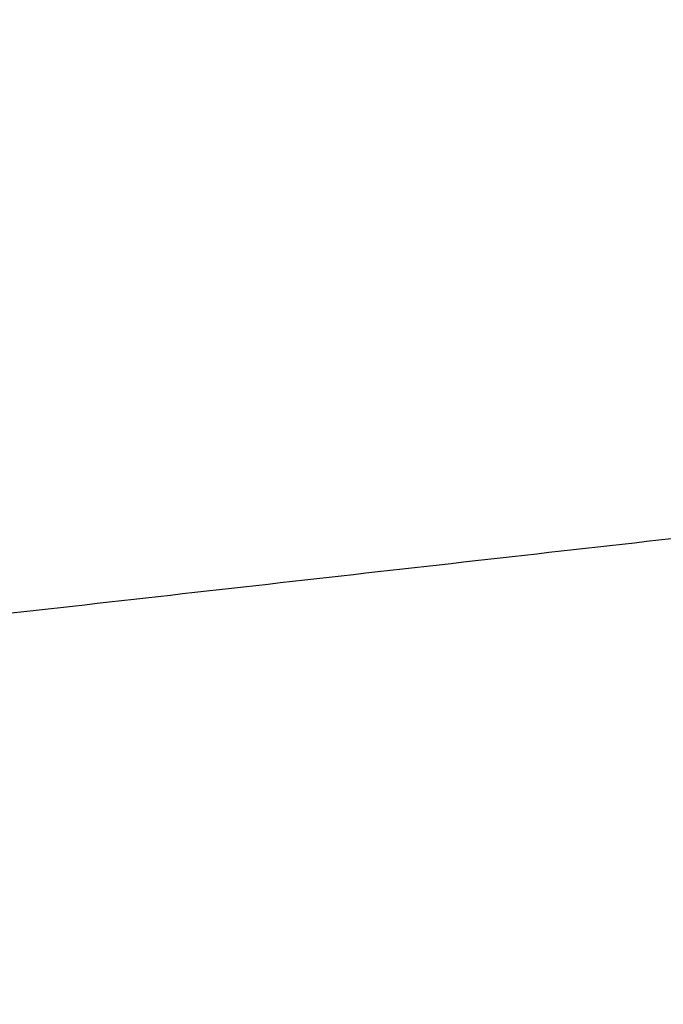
# Model space of a CAD drawing. Header units: millimetres. Extents: x -435 to 414, y -387 to 463.
# Tile 60 of 256: x -362.53 to -360.78, y -195.22 to -192.54. Entities that reach past the tile are written whole.
import ezdxf

# ---------------------------------------------------------------- set-up
doc = ezdxf.new("R2010")
doc.units = ezdxf.units.MM
doc.layers.add('mousse 2', color=7, linetype='Continuous', true_color=0x616161)

msp = doc.modelspace()

# ---------------------------------------------------------------- linework, layer by layer
at = {"layer": 'mousse 2'}
msp.add_open_spline([(-361.066, -223.7933, 367.9235), (-361.4184, -221.0899, 367.927), (-362.1921, -215.0277, 367.9312), (-363.3454, -205.6019, 367.9361), (-364.5207, -195.5166, 367.9389), (-365.64, -185.4256, 367.9417), (-366.6988, -175.329, 367.9392), (-367.7042, -165.2175, 367.9384), (-368.658, -155.0993, 367.9424), (-369.4812, -145.766, 367.9407), (-370.1924, -137.2182, 367.9382), (-370.8676, -128.6748, 367.9362), (-371.56, -119.3382, 367.9343), (-372.2558, -109.2083, 367.933), (-372.8968, -99.075, 367.9327), (-373.5764, -87.3074, 367.9327), (-374.175, -75.5376, 367.9318), (-374.6921, -63.763, 367.9296), (-375.3761, -45.9776, 367.9272), (-376.0575, -20.5428, 367.9254), (-376.3156, 8.2853, 367.9255), (-376.1806, 32.8521, 367.9254), (-375.8177, 54.9082, 367.926), (-375.1821, 76.9588, 367.9277), (-374.3107, 98.1247, 367.9316), (-373.3551, 116.6538, 367.9329), (-372.2209, 135.1745, 367.9326), (-371.1341, 150.3924, 367.9354), (-370.1925, 162.3091, 367.9382), (-369.4812, 170.8575, 367.9407), (-368.658, 180.1905, 367.9424), (-367.7042, 190.3089, 367.9384), (-366.6989, 200.4198, 367.9392), (-365.8164, 208.8343, 367.9412), (-365.0805, 215.5618, 367.9404), (-364.5138, 220.6068, 367.9389), (-363.9329, 225.6506, 367.9373), (-363.1399, 232.3735, 367.9354), (-362.1921, 240.1194, 367.9312), (-361.4184, 246.1814, 367.927), (-361.066, 248.8847, 367.9235)], degree=3, knots=[0, 0, 0, 0, 8.200863, 18.37705, 28.553068, 38.729087, 48.904595, 59.080104, 69.270825, 79.461546, 87.257612, 95.053677, 105.22913, 115.404583, 125.579999, 135.755415, 150.83917, 161.014495, 171.189819, 204.349482, 237.509146, 257.85988, 278.210615, 303.828473, 324.179121, 341.896415, 359.613709, 379.964614, 387.76068, 395.556745, 405.747466, 415.938188, 426.113696, 436.289205, 441.377409, 446.465614, 451.553428, 456.641242, 466.817429, 475.018292, 475.018292, 475.018292, 475.018292], dxfattribs=at)
msp.add_open_spline([(-371.5222, -195.1657, 345.0951), (-363.0217, -194.2065, 247.3182), (-354.5213, -193.2474, 149.5413)], degree=2, dxfattribs=at)

doc.saveas('drawing.dxf')
